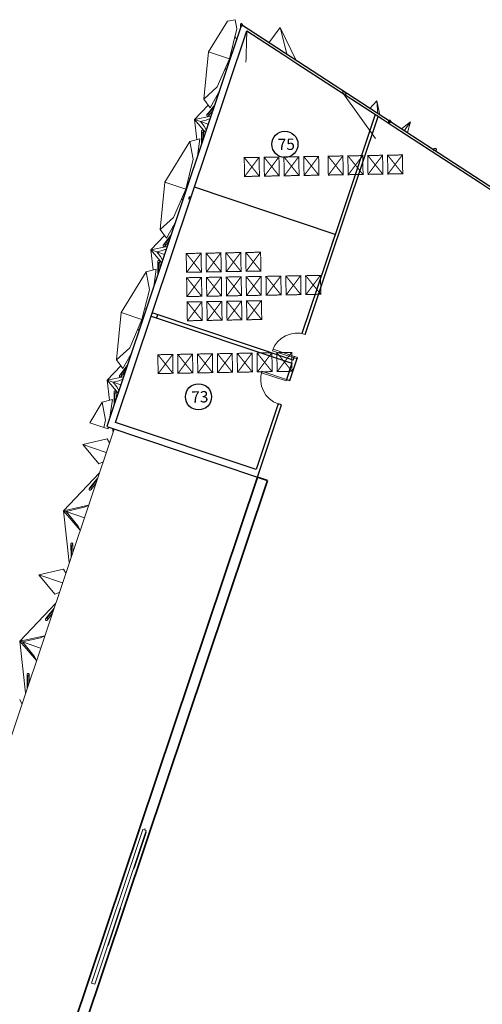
# Model space of a CAD drawing. Header units: millimetres. Extents: x 1512 to 2105, y 794 to 1149.
# Tile 107 of 256: x 1818 to 1832, y 890 to 919. Entities that reach past the tile are written whole.
import ezdxf

# ---------------------------------------------------------------- set-up
doc = ezdxf.new("R2010")
doc.units = ezdxf.units.MM
for name, color, linetype, lineweight in [('A-DOOR', 31, 'Continuous', 9), ('A-GLAZ', 151, 'Continuous', 9), ('A-GLAZ-CURT', 52, 'Continuous', 9), ('A-ROOF', 132, 'Continuous', 9), ('A-WALL', 113, 'Continuous', 9)]:
    doc.layers.add(name, color=color, linetype=linetype, lineweight=lineweight)
doc.styles.get("Standard").update_dxf_attribs({"font": 'arial.ttf'})

# ---------------------------------------------------------------- blocks, each defined once
blk = doc.blocks.new('Family2 - Family2-154966-دوم')
at = {"layer": 'A-GLAZ-CURT'}
for p, q in [((-136.865, 64.7), (-136.864, 64.34)), ((-136.846, 64.391), (-136.846, 64.667)), ((-136.804, 64.508), (-136.805, 64.701)), ((-137.214, 64.407), (-137.965, 63.223)), ((-137.214, 64.407), (-137.965, 63.223)), ((-137.214, 64.407), (-136.912, 64.483)), ((-137.214, 64.407), (-137.125, 63.88)), ((-136.996, 63.966), (-136.912, 64.483)), ((-137.356, 63.007), (-137.125, 63.88)), ((-138.126, 61.829), (-137.965, 63.223)), ((-138.126, 61.829), (-137.965, 63.223)), ((-137.965, 63.223), (-137.356, 63.007)), ((-137.965, 63.223), (-137.356, 63.007)), ((-137.223, 63.324), (-137.274, 63.317)), ((-137.274, 63.317), (-137.223, 63.324)), ((-137.356, 63.007), (-137.726, 62.182)), ((-137.356, 63.007), (-137.338, 63)), ((-137.356, 63.007), (-137.338, 63)), ((-137.449, 62.686), (-137.483, 62.722)), ((-137.483, 62.722), (-137.449, 62.686)), ((-138.126, 61.829), (-137.726, 62.182)), ((-138.126, 61.829), (-137.941, 61.574)), ((-137.684, 62.024), (-137.941, 61.574)), ((-137.812, 61.661), (-138.04, 61.381)), ((-138.005, 61.395), (-137.83, 61.61)), ((-137.993, 61.343), (-137.872, 61.492))]:
    blk.add_line(p, q, dxfattribs=at)
at = {"layer": 'A-GLAZ-CURT', "lineweight": 18, "flags": 128}
for points in [[(-136.823, 64.734), (-136.829, 64.736), (-136.836, 64.737), (-136.843, 64.735), (-136.849, 64.732), (-136.854, 64.728), (-136.859, 64.722), (-136.862, 64.715), (-136.864, 64.707), (-136.865, 64.699), (-136.864, 64.691), (-136.861, 64.683), (-136.857, 64.677), (-136.852, 64.671), (-136.846, 64.667)], [(-136.846, 64.667), (-136.84, 64.665), (-136.833, 64.664), (-136.827, 64.666), (-136.82, 64.669), (-136.815, 64.673), (-136.81, 64.679), (-136.807, 64.686), (-136.805, 64.694), (-136.805, 64.702), (-136.806, 64.71), (-136.808, 64.718), (-136.812, 64.724), (-136.817, 64.73), (-136.823, 64.734)], [(-138.005, 61.395), (-138.012, 61.396), (-138.019, 61.395), (-138.026, 61.392), (-138.033, 61.388), (-138.039, 61.382), (-138.044, 61.376), (-138.047, 61.368), (-138.049, 61.361), (-138.049, 61.353), (-138.048, 61.346), (-138.045, 61.34), (-138.04, 61.335), (-138.035, 61.331), (-138.028, 61.329)], [(-138.028, 61.329), (-138.021, 61.328), (-138.014, 61.329), (-138.007, 61.332), (-138, 61.336), (-137.994, 61.342), (-137.989, 61.348), (-137.986, 61.356), (-137.984, 61.363), (-137.984, 61.371), (-137.985, 61.378), (-137.988, 61.384), (-137.993, 61.389), (-137.998, 61.393), (-138.005, 61.395)]]:
    blk.add_lwpolyline(points, dxfattribs=at)
blk = doc.blocks.new('Family2 - Family2-154967-دوم')
at = {"layer": 'A-GLAZ-CURT'}
for p, q in [((-137.711, 61.947), (-137.751, 61.906)), ((-137.711, 61.947), (-137.751, 61.906)), ((-137.999, 61.654), (-138.412, 61.233)), ((-137.999, 61.654), (-138.412, 61.233)), ((-137.812, 61.661), (-138.04, 61.381)), ((-138.005, 61.395), (-137.83, 61.61)), ((-137.993, 61.343), (-137.872, 61.492)), ((-137.93, 61.328), (-138.412, 61.233)), ((-138.412, 61.233), (-137.93, 61.328)), ((-138.098, 60.853), (-138.412, 61.233)), ((-138.412, 61.233), (-138.239, 61.172)), ((-138.412, 61.233), (-138.239, 61.172)), ((-138.412, 61.233), (-138.098, 60.853)), ((-138.355, 60.644), (-138.412, 61.233)), ((-138.355, 60.644), (-138.412, 61.233)), ((-138.07, 61.211), (-138.239, 61.172)), ((-138.132, 61.035), (-138.239, 61.172)), ((-138.239, 61.172), (-138.013, 61.092)), ((-138.239, 61.172), (-138.013, 61.092)), ((-138.07, 61.211), (-137.954, 61.259)), ((-138.215, 60.885), (-138.214, 60.524)), ((-138.155, 60.693), (-138.155, 60.885)), ((-138.132, 61.035), (-138.073, 60.924)), ((-138.196, 60.575), (-138.197, 60.852)), ((-138.316, 60.237), (-138.322, 60.301)), ((-138.316, 60.237), (-138.322, 60.301))]:
    blk.add_line(p, q, dxfattribs=at)
at = {"layer": 'A-GLAZ-CURT', "lineweight": 18, "flags": 128}
for points in [[(-138.005, 61.395), (-138.012, 61.396), (-138.019, 61.395), (-138.026, 61.392), (-138.033, 61.388), (-138.039, 61.382), (-138.044, 61.376), (-138.047, 61.368), (-138.049, 61.361), (-138.049, 61.353), (-138.048, 61.346), (-138.045, 61.34), (-138.04, 61.335), (-138.035, 61.331), (-138.028, 61.329)], [(-138.028, 61.329), (-138.021, 61.328), (-138.014, 61.329), (-138.007, 61.332), (-138, 61.336), (-137.994, 61.342), (-137.989, 61.348), (-137.986, 61.356), (-137.984, 61.363), (-137.984, 61.371), (-137.985, 61.378), (-137.988, 61.384), (-137.993, 61.389), (-137.998, 61.393), (-138.005, 61.395)], [(-138.174, 60.918), (-138.18, 60.921), (-138.187, 60.921), (-138.193, 60.92), (-138.2, 60.917), (-138.205, 60.912), (-138.21, 60.906), (-138.213, 60.899), (-138.215, 60.892), (-138.215, 60.883), (-138.214, 60.875), (-138.212, 60.868), (-138.208, 60.861), (-138.203, 60.856), (-138.197, 60.852)], [(-138.197, 60.852), (-138.191, 60.85), (-138.184, 60.849), (-138.177, 60.85), (-138.171, 60.853), (-138.166, 60.858), (-138.161, 60.864), (-138.158, 60.871), (-138.156, 60.879), (-138.155, 60.887), (-138.156, 60.895), (-138.159, 60.902), (-138.163, 60.909), (-138.168, 60.914), (-138.174, 60.918)]]:
    blk.add_lwpolyline(points, dxfattribs=at)
blk = doc.blocks.new('Family2 - Family2-V13-دوم')
at = {"layer": 'A-GLAZ-CURT'}
for p, q in [((-139.061, 58.132), (-139.102, 58.091)), ((-139.061, 58.132), (-139.102, 58.091)), ((-139.35, 57.838), (-139.763, 57.418)), ((-139.35, 57.838), (-139.763, 57.418)), ((-139.163, 57.845), (-139.391, 57.566)), ((-139.355, 57.58), (-139.181, 57.794)), ((-139.28, 57.513), (-139.763, 57.418)), ((-139.763, 57.418), (-139.28, 57.513)), ((-139.449, 57.037), (-139.763, 57.418)), ((-139.763, 57.418), (-139.59, 57.357)), ((-139.763, 57.418), (-139.59, 57.357)), ((-139.763, 57.418), (-139.449, 57.037)), ((-139.706, 56.829), (-139.763, 57.418)), ((-139.706, 56.829), (-139.763, 57.418)), ((-139.421, 57.396), (-139.59, 57.357)), ((-139.421, 57.396), (-139.305, 57.444)), ((-139.344, 57.528), (-139.222, 57.677)), ((-139.483, 57.22), (-139.59, 57.357)), ((-139.59, 57.357), (-139.364, 57.277)), ((-139.59, 57.357), (-139.364, 57.277)), ((-139.483, 57.22), (-139.424, 57.109)), ((-139.566, 57.07), (-139.565, 56.709)), ((-139.547, 56.76), (-139.548, 57.036)), ((-139.506, 56.877), (-139.506, 57.07)), ((-139.667, 56.422), (-139.673, 56.486)), ((-139.667, 56.422), (-139.673, 56.486)), ((-139.615, 55.888), (-139.626, 55.994)), ((-139.615, 55.888), (-139.626, 55.994))]:
    blk.add_line(p, q, dxfattribs=at)
at = {"layer": 'A-GLAZ-CURT', "lineweight": 18, "flags": 128}
for points in [[(-139.355, 57.58), (-139.363, 57.58), (-139.37, 57.579), (-139.377, 57.577), (-139.384, 57.572), (-139.39, 57.567), (-139.394, 57.56), (-139.398, 57.553), (-139.399, 57.545), (-139.4, 57.538), (-139.398, 57.531), (-139.395, 57.525), (-139.391, 57.519), (-139.385, 57.516), (-139.379, 57.513)], [(-139.379, 57.513), (-139.372, 57.513), (-139.365, 57.514), (-139.357, 57.517), (-139.351, 57.521), (-139.345, 57.526), (-139.34, 57.533), (-139.337, 57.54), (-139.335, 57.548), (-139.335, 57.555), (-139.336, 57.562), (-139.339, 57.569), (-139.343, 57.574), (-139.349, 57.578), (-139.355, 57.58)], [(-139.524, 57.103), (-139.531, 57.105), (-139.537, 57.106), (-139.544, 57.104), (-139.55, 57.101), (-139.556, 57.097), (-139.56, 57.091), (-139.564, 57.084), (-139.566, 57.076), (-139.566, 57.068), (-139.565, 57.06), (-139.562, 57.053), (-139.559, 57.046), (-139.554, 57.04), (-139.548, 57.036)], [(-139.548, 57.036), (-139.541, 57.034), (-139.535, 57.034), (-139.528, 57.035), (-139.522, 57.038), (-139.516, 57.042), (-139.512, 57.048), (-139.508, 57.055), (-139.507, 57.063), (-139.506, 57.071), (-139.507, 57.079), (-139.51, 57.087), (-139.514, 57.093), (-139.518, 57.099), (-139.524, 57.103)]]:
    blk.add_lwpolyline(points, dxfattribs=at)
blk = doc.blocks.new('Family2 - Family2-157064-دوم')
at = {"layer": 'A-GLAZ-CURT'}
for p, q in [((-131.353, 64.901), (-131.356, 64.866)), ((-131.296, 64.861), (-131.293, 64.896)), ((-130.979, 64.675), (-130.983, 64.668)), ((-130.979, 64.675), (-130.713, 64.875)), ((-130.906, 64.616), (-130.713, 64.875)), ((-130.906, 64.616), (-130.713, 64.875)), ((-130.807, 64.564), (-130.713, 64.875)), ((-130.807, 64.564), (-130.816, 64.555)), ((-130.008, 64.075), (-130.096, 64.069)), ((-130.086, 64.062), (-130.037, 64.066)), ((-130.046, 64.012), (-130.003, 64.015))]:
    blk.add_line(p, q, dxfattribs=at)
at = {"layer": 'A-GLAZ-CURT', "lineweight": 18}
for p, q in [((-130.043, 64.061), (-130.048, 64.055)), ((-130.037, 64.066), (-130.043, 64.061)), ((-130.03, 64.07), (-130.037, 64.066)), ((-130.021, 64.073), (-130.029, 64.07)), ((-130.051, 64.049), (-130.052, 64.043)), ((-130.048, 64.055), (-130.051, 64.049)), ((-130.035, 64.021), (-130.028, 64.018))]:
    blk.add_line(p, q, dxfattribs=at)
at = {"layer": 'A-GLAZ-CURT', "lineweight": 18, "flags": 128}
for points in [[(-131.297, 64.881), (-131.294, 64.889), (-131.293, 64.898), (-131.293, 64.906), (-131.295, 64.915), (-131.299, 64.922), (-131.303, 64.928), (-131.309, 64.933), (-131.315, 64.936), (-131.322, 64.937), (-131.328, 64.936), (-131.335, 64.933), (-131.341, 64.929), (-131.346, 64.923), (-131.349, 64.916)], [(-131.349, 64.916), (-131.352, 64.907), (-131.353, 64.899), (-131.353, 64.89), (-131.351, 64.882), (-131.348, 64.875), (-131.343, 64.869), (-131.338, 64.864), (-131.331, 64.861), (-131.325, 64.86), (-131.318, 64.861), (-131.311, 64.864), (-131.306, 64.868), (-131.301, 64.874), (-131.297, 64.881)], [(-129.974, 64.025), (-129.968, 64.03), (-129.963, 64.035), (-129.96, 64.042), (-129.96, 64.048), (-129.961, 64.054), (-129.964, 64.06), (-129.969, 64.065), (-129.976, 64.069), (-129.984, 64.072), (-129.993, 64.075), (-130.002, 64.075), (-130.012, 64.075), (-130.02, 64.073)], [(-130.052, 64.042), (-130.05, 64.036), (-130.047, 64.031), (-130.042, 64.025), (-130.036, 64.021)], [(-130.028, 64.018), (-130.019, 64.016), (-130.009, 64.015), (-130, 64.016), (-129.99, 64.017), (-129.982, 64.021), (-129.974, 64.025)]]:
    blk.add_lwpolyline(points, dxfattribs=at)
blk = doc.blocks.new('Family2 - Family2-157067-دوم')
at = {"layer": 'A-GLAZ-CURT'}
for p, q in [((-135.664, 67.815), (-135.668, 67.717)), ((-135.605, 67.778), (-135.604, 67.813)), ((-134.497, 67.719), (-134.838, 67.266)), ((-134.497, 67.719), (-134.3, 66.895)), ((-134.497, 67.719), (-134.047, 66.741)), ((-134.497, 67.719), (-134.047, 66.741)), ((-132.665, 65.735), (-131.751, 64.405)), ((-132.583, 65.721), (-132.616, 65.769))]:
    blk.add_line(p, q, dxfattribs=at)
at = {"layer": 'A-GLAZ-CURT', "lineweight": 18, "flags": 128}
for points in [[(-135.66, 67.832), (-135.663, 67.824), (-135.664, 67.816), (-135.663, 67.807), (-135.662, 67.799), (-135.658, 67.792), (-135.654, 67.785), (-135.649, 67.781), (-135.642, 67.777), (-135.636, 67.776), (-135.629, 67.777), (-135.623, 67.779), (-135.617, 67.783), (-135.612, 67.789), (-135.608, 67.796)], [(-135.608, 67.796), (-135.605, 67.804), (-135.604, 67.812), (-135.604, 67.821), (-135.606, 67.829), (-135.609, 67.836), (-135.614, 67.842), (-135.619, 67.847), (-135.625, 67.85), (-135.632, 67.852), (-135.639, 67.851), (-135.645, 67.849), (-135.651, 67.845), (-135.656, 67.839), (-135.66, 67.832)], [(-132.598, 65.722), (-132.599, 65.731), (-132.602, 65.742), (-132.606, 65.752), (-132.612, 65.763), (-132.619, 65.773), (-132.627, 65.782), (-132.635, 65.79), (-132.643, 65.797), (-132.652, 65.802), (-132.66, 65.805), (-132.667, 65.806), (-132.673, 65.805), (-132.678, 65.802), (-132.682, 65.797), (-132.683, 65.79), (-132.684, 65.781)], [(-132.684, 65.781), (-132.682, 65.772), (-132.679, 65.762), (-132.675, 65.751), (-132.669, 65.741), (-132.662, 65.73), (-132.655, 65.721), (-132.646, 65.713), (-132.638, 65.706), (-132.63, 65.701), (-132.622, 65.698), (-132.614, 65.697), (-132.608, 65.699), (-132.603, 65.702), (-132.6, 65.707), (-132.598, 65.714), (-132.598, 65.722)]]:
    blk.add_lwpolyline(points, dxfattribs=at)
blk = doc.blocks.new('Family2 - Family2-157069-دوم')
at = {"layer": 'A-GLAZ-CURT'}
for p, q in [((-130.008, 64.075), (-130.096, 64.069)), ((-130.087, 64.063), (-130.036, 64.066)), ((-130.046, 64.012), (-130.003, 64.015)), ((-127.666, 63.14), (-128.188, 62.793)), ((-127.666, 63.14), (-128.039, 62.677)), ((-127.666, 63.14), (-128.039, 62.677)), ((-127.666, 63.14), (-127.807, 62.53)), ((-128.197, 62.784), (-128.188, 62.793)), ((-127.811, 62.523), (-127.807, 62.53)), ((-127.042, 61.986), (-127.046, 61.951)), ((-126.987, 61.944), (-126.983, 61.98))]:
    blk.add_line(p, q, dxfattribs=at)
at = {"layer": 'A-GLAZ-CURT', "lineweight": 18}
for p, q in [((-130.043, 64.061), (-130.047, 64.056)), ((-130.037, 64.066), (-130.043, 64.061)), ((-130.029, 64.07), (-130.036, 64.066)), ((-130.02, 64.073), (-130.028, 64.07)), ((-130.048, 64.055), (-130.05, 64.05)), ((-130.042, 64.026), (-130.036, 64.022)), ((-130.019, 64.016), (-130.011, 64.015))]:
    blk.add_line(p, q, dxfattribs=at)
at = {"layer": 'A-GLAZ-CURT', "lineweight": 18, "flags": 128}
for points in [[(-129.975, 64.024), (-129.968, 64.029), (-129.964, 64.035), (-129.961, 64.041), (-129.96, 64.047), (-129.961, 64.053), (-129.964, 64.059), (-129.968, 64.064), (-129.975, 64.069), (-129.982, 64.072), (-129.991, 64.074), (-130.001, 64.075), (-130.01, 64.075), (-130.02, 64.073)], [(-130.051, 64.049), (-130.052, 64.043), (-130.051, 64.037), (-130.048, 64.031), (-130.043, 64.026)], [(-130.036, 64.021), (-130.029, 64.018), (-130.02, 64.016)], [(-130.01, 64.015), (-130.001, 64.015), (-129.992, 64.017), (-129.983, 64.02), (-129.975, 64.024)], [(-127.038, 62.001), (-127.041, 61.993), (-127.042, 61.984), (-127.042, 61.975), (-127.041, 61.967), (-127.038, 61.96), (-127.033, 61.953), (-127.028, 61.949), (-127.022, 61.945), (-127.015, 61.944), (-127.008, 61.945), (-127.002, 61.948), (-126.996, 61.952), (-126.991, 61.958), (-126.987, 61.965)], [(-126.987, 61.965), (-126.984, 61.973), (-126.982, 61.982), (-126.983, 61.991), (-126.984, 61.999), (-126.987, 62.006), (-126.992, 62.013), (-126.997, 62.017), (-127.003, 62.021), (-127.01, 62.022), (-127.017, 62.021), (-127.023, 62.018), (-127.029, 62.014), (-127.034, 62.008), (-127.038, 62.001)]]:
    blk.add_lwpolyline(points, dxfattribs=at)
blk = doc.blocks.new('Family2 - Family2-157070-دوم')
at = {"layer": 'A-GLAZ-CURT'}
for p, q in [((-132.665, 65.735), (-131.751, 64.405)), ((-132.583, 65.721), (-132.616, 65.769)), ((-131.907, 65.276), (-131.69, 65.51)), ((-131.609, 65.092), (-131.69, 65.51)), ((-131.609, 65.092), (-131.69, 65.51)), ((-131.67, 65.123), (-131.69, 65.51)), ((-131.353, 64.901), (-131.356, 64.866)), ((-131.296, 64.861), (-131.293, 64.896))]:
    blk.add_line(p, q, dxfattribs=at)
at = {"layer": 'A-GLAZ-CURT', "lineweight": 18}
for p, q in [((-132.653, 65.719), (-132.645, 65.712)), ((-132.645, 65.711), (-132.637, 65.706)), ((-132.636, 65.705), (-132.629, 65.701)), ((-132.628, 65.701), (-132.621, 65.698)), ((-132.62, 65.698), (-132.614, 65.698)), ((-132.607, 65.754), (-132.613, 65.764)), ((-132.613, 65.698), (-132.608, 65.699)), ((-132.603, 65.744), (-132.607, 65.753)), ((-132.607, 65.699), (-132.603, 65.702)), ((-132.599, 65.734), (-132.602, 65.743)), ((-132.602, 65.703), (-132.599, 65.708)), ((-132.598, 65.724), (-132.599, 65.732)), ((-132.599, 65.708), (-132.598, 65.715)), ((-132.598, 65.715), (-132.598, 65.723))]:
    blk.add_line(p, q, dxfattribs=at)
at = {"layer": 'A-GLAZ-CURT', "lineweight": 18, "flags": 128}
for points in [[(-132.613, 65.765), (-132.621, 65.775), (-132.628, 65.784), (-132.637, 65.792), (-132.645, 65.798), (-132.653, 65.803), (-132.661, 65.805), (-132.668, 65.806), (-132.674, 65.804), (-132.679, 65.801), (-132.682, 65.795), (-132.684, 65.788), (-132.684, 65.78)], [(-132.684, 65.78), (-132.682, 65.77), (-132.679, 65.76), (-132.674, 65.749), (-132.668, 65.738), (-132.661, 65.728), (-132.654, 65.72)], [(-131.297, 64.881), (-131.294, 64.889), (-131.293, 64.898), (-131.293, 64.906), (-131.295, 64.915), (-131.299, 64.922), (-131.303, 64.928), (-131.309, 64.933), (-131.315, 64.936), (-131.322, 64.937), (-131.328, 64.936), (-131.335, 64.933), (-131.341, 64.929), (-131.346, 64.923), (-131.349, 64.916)], [(-131.349, 64.916), (-131.352, 64.907), (-131.353, 64.899), (-131.353, 64.89), (-131.351, 64.882), (-131.348, 64.875), (-131.343, 64.869), (-131.338, 64.864), (-131.331, 64.861), (-131.325, 64.86), (-131.318, 64.861), (-131.311, 64.864), (-131.306, 64.868), (-131.301, 64.874), (-131.297, 64.881)]]:
    blk.add_lwpolyline(points, dxfattribs=at)
blk = doc.blocks.new('Awning_and_fixed_glass_panels_multi_window_10652 - 4 panels-2 awning 4770x980h-162167-دوم')
at = {"layer": 'A-GLAZ'}
for p, q in [((-2.385, 0.065), (2.385, 0.065)), ((-2.385, -0.035), (-2.385, 0.065)), ((2.385, 0.065), (2.385, -0.035)), ((2.425, 0.02), (2.385, 0.02)), ((2.385, 0.01), (2.425, 0.01)), ((2.425, 0.01), (2.425, 0.02)), ((2.385, -0.035), (-2.385, -0.035)), ((-1.1225, -0.05), (-0.06, -0.05)), ((1.2425, -0.05), (2.305, -0.05))]:
    blk.add_line(p, q, dxfattribs=at)
at = {"layer": 'A-GLAZ', "lineweight": 18}
for p, q in [((-1.1625, -0.05), (-1.1625, -0.035)), ((-1.1225, -0.05), (-1.1625, -0.05)), ((-1.1225, -0.035), (-1.1225, -0.05)), ((-0.06, -0.05), (-0.06, -0.035)), ((-0.02, -0.05), (-0.06, -0.05)), ((-0.02, -0.035), (-0.02, -0.05)), ((1.2025, -0.05), (1.2025, -0.035)), ((1.2425, -0.05), (1.2025, -0.05)), ((1.2425, -0.035), (1.2425, -0.05)), ((2.305, -0.05), (2.305, -0.035)), ((2.345, -0.05), (2.305, -0.05)), ((2.345, -0.035), (2.345, -0.05))]:
    blk.add_line(p, q, dxfattribs=at)
blk = doc.blocks.new('M_Single-Louvered - 0762 x 2032mm-226899-دوم')
at = {"layer": 'A-DOOR', "lineweight": 18}
for p, q in [((0.33, 0.05), (0.33, 0.812)), ((0.381, 0.812), (0.33, 0.812)), ((0.381, 0.05), (0.381, 0.812)), ((0.381, 0.05), (0.33, 0.05))]:
    blk.add_line(p, q, dxfattribs=at)
at = {"layer": 'A-DOOR'}
blk.add_arc((0.381, 0.05), 0.762, 90, 180, dxfattribs=at)
blk = doc.blocks.new('M_Single-Louvered - 0762 x 2032mm-227597-دوم')
at = {"layer": 'A-DOOR', "lineweight": 18}
for p, q in [((0.33, -0.05), (0.33, -0.812)), ((0.381, -0.05), (0.33, -0.05)), ((0.381, -0.05), (0.381, -0.812)), ((0.381, -0.812), (0.33, -0.812))]:
    blk.add_line(p, q, dxfattribs=at)
at = {"layer": 'A-DOOR'}
blk.add_arc((0.381, -0.05), 0.762, 180, 270, dxfattribs=at)

msp = doc.modelspace()

# ---------------------------------------------------------------- linework, layer by layer
msp.add_line((1827.478, 912.489), (1823.336, 913.876))
for centre in [(1826, 915.142), (1823.458, 907.708)]:
    msp.add_circle(centre, 0.385)
at = {"layer": 'A-GLAZ-CURT'}
for p, q in [((1824.307, 918.769), (1823.755, 917.866)), ((1824.307, 918.769), (1823.755, 917.866)), ((1824.533, 918.81), (1824.307, 918.769)), ((1824.368, 917.66), (1824.583, 918.537)), ((1824.533, 918.81), (1824.583, 918.537)), ((1824.58, 918.234), (1824.532, 918.328)), ((1824.444, 917.972), (1824.494, 917.979)), ((1824.494, 917.979), (1824.444, 917.972)), ((1823.617, 916.47), (1823.755, 917.866)), ((1823.617, 916.47), (1823.755, 917.866)), ((1823.755, 917.866), (1824.368, 917.66)), ((1823.755, 917.866), (1824.368, 917.66)), ((1824.412, 917.839), (1824.456, 917.866)), ((1824.368, 917.66), (1824.011, 916.83)), ((1824.34, 917.596), (1824.36, 917.579)), ((1824.245, 917.374), (1824.28, 917.338)), ((1824.28, 917.338), (1824.245, 917.374)), ((1823.617, 916.47), (1824.011, 916.83)), ((1824.056, 916.672), (1823.806, 916.218)), ((1824.031, 916.595), (1823.991, 916.553)), ((1824.031, 916.595), (1823.991, 916.553)), ((1823.747, 916.296), (1823.342, 915.869)), ((1823.747, 916.296), (1823.342, 915.869)), ((1823.617, 916.47), (1823.806, 916.218)), ((1823.934, 916.307), (1823.711, 916.023)), ((1823.934, 916.307), (1823.711, 916.023)), ((1823.746, 916.038), (1823.917, 916.255)), ((1823.746, 916.038), (1823.917, 916.255)), ((1823.342, 915.869), (1823.822, 915.972)), ((1823.822, 915.972), (1823.342, 915.869)), ((1823.758, 915.986), (1823.877, 916.137)), ((1823.758, 915.986), (1823.877, 916.137)), ((1823.408, 915.281), (1823.342, 915.869)), ((1823.342, 915.869), (1823.662, 915.494)), ((1823.408, 915.281), (1823.342, 915.869)), ((1823.342, 915.869), (1823.515, 915.811)), ((1823.662, 915.494), (1823.342, 915.869)), ((1823.342, 915.869), (1823.515, 915.811)), ((1823.684, 915.853), (1823.515, 915.811)), ((1823.625, 915.676), (1823.515, 915.811)), ((1823.516, 915.811), (1823.743, 915.735)), ((1823.516, 915.811), (1823.743, 915.735)), ((1823.625, 915.676), (1823.686, 915.566)), ((1823.684, 915.853), (1823.799, 915.903)), ((1823.544, 915.524), (1823.551, 915.164)), ((1823.568, 915.215), (1823.563, 915.491)), ((1823.608, 915.333), (1823.604, 915.525)), ((1823.454, 914.875), (1823.447, 914.939)), ((1823.454, 914.875), (1823.447, 914.939)), ((1820.973, 907.848), (1820.98, 907.488)), ((1820.997, 907.539), (1820.992, 907.816)), ((1821.037, 907.657), (1821.033, 907.85)), ((1820.629, 907.549), (1820.26, 906.944)), ((1820.629, 907.549), (1820.26, 906.944)), ((1820.629, 907.549), (1820.93, 907.63)), ((1820.629, 907.549), (1820.727, 907.024)), ((1820.854, 907.111), (1820.93, 907.63)), ((1820.26, 906.944), (1820.673, 906.805)), ((1820.673, 906.805), (1820.727, 907.024)), ((1820.673, 906.805), (1820.803, 906.762)), ((1820.803, 906.762), (1820.81, 906.813)), ((1820.769, 906.473), (1820.051, 906.301)), ((1820.838, 906.35), (1820.769, 906.473)), ((1820.051, 906.301), (1820.744, 906.069)), ((1820.522, 905.734), (1820.051, 906.301)), ((1820.051, 906.301), (1820.744, 906.069)), ((1820.65, 905.79), (1820.522, 905.734)), ((1820.543, 905.47), (1819.485, 904.355)), ((1820.543, 905.47), (1819.485, 904.355)), ((1820.494, 905.323), (1820.253, 905.016)), ((1820.494, 905.323), (1820.253, 905.016)), ((1820.285, 905.028), (1820.476, 905.271)), ((1820.285, 905.028), (1820.476, 905.271)), ((1820.295, 904.973), (1820.437, 905.154)), ((1820.295, 904.973), (1820.437, 905.154)), ((1819.485, 904.355), (1820.223, 904.514)), ((1820.223, 904.514), (1819.485, 904.355)), ((1819.658, 902.829), (1819.485, 904.355)), ((1819.485, 904.355), (1819.977, 903.779)), ((1819.658, 902.829), (1819.485, 904.355)), ((1819.485, 904.355), (1819.562, 904.33)), ((1819.977, 903.779), (1819.485, 904.355)), ((1819.485, 904.355), (1819.562, 904.33)), ((1819.562, 904.33), (1820.093, 904.455)), ((1820.093, 904.455), (1820.221, 904.511)), ((1819.562, 904.33), (1820.101, 904.149)), ((1819.562, 904.33), (1820.101, 904.149)), ((1819.562, 904.33), (1819.91, 903.907)), ((1819.91, 903.907), (1819.978, 903.785)), ((1819.7, 903.366), (1819.708, 902.976)), ((1819.7, 903.366), (1819.708, 902.976)), ((1819.725, 903.027), (1819.719, 903.337)), ((1819.725, 903.027), (1819.719, 903.337)), ((1819.764, 903.145), (1819.76, 903.375)), ((1819.764, 903.145), (1819.76, 903.375)), ((1819.484, 902.635), (1818.766, 902.463)), ((1819.552, 902.512), (1819.484, 902.635)), ((1818.766, 902.463), (1819.458, 902.231)), ((1819.236, 901.897), (1818.766, 902.463)), ((1818.766, 902.463), (1819.458, 902.231)), ((1819.364, 901.952), (1819.236, 901.897)), ((1819.258, 901.632), (1818.199, 900.517)), ((1819.258, 901.632), (1818.199, 900.517)), ((1819.208, 901.485), (1818.967, 901.179)), ((1819.208, 901.485), (1818.967, 901.179)), ((1819, 901.19), (1819.19, 901.433)), ((1819, 901.19), (1819.19, 901.433)), ((1819.01, 901.135), (1819.152, 901.316)), ((1819.01, 901.135), (1819.152, 901.316)), ((1818.199, 900.517), (1818.937, 900.676)), ((1818.937, 900.676), (1818.199, 900.517)), ((1818.276, 900.492), (1818.808, 900.617)), ((1818.808, 900.617), (1818.936, 900.673)), ((1818.373, 898.991), (1818.199, 900.517)), ((1818.199, 900.517), (1818.691, 899.941)), ((1818.373, 898.991), (1818.199, 900.517)), ((1818.199, 900.517), (1818.276, 900.492)), ((1818.691, 899.941), (1818.199, 900.517)), ((1818.199, 900.517), (1818.276, 900.492)), ((1818.276, 900.492), (1818.815, 900.312)), ((1818.276, 900.492), (1818.815, 900.312)), ((1818.276, 900.492), (1818.624, 900.069)), ((1818.624, 900.069), (1818.693, 899.947)), ((1818.415, 899.528), (1818.422, 899.138)), ((1818.415, 899.528), (1818.422, 899.138)), ((1818.439, 899.19), (1818.433, 899.499)), ((1818.439, 899.19), (1818.433, 899.499)), ((1818.479, 899.308), (1818.474, 899.537)), ((1818.479, 899.308), (1818.474, 899.537)), ((1818.266, 898.674), (1818.198, 898.797))]:
    msp.add_line(p, q, dxfattribs=at)
at = {"layer": 'A-GLAZ-CURT', "lineweight": 18, "flags": 128}
for points in [[(1823.746, 916.038), (1823.739, 916.038), (1823.732, 916.037), (1823.725, 916.034), (1823.718, 916.03), (1823.712, 916.024), (1823.708, 916.018), (1823.704, 916.01), (1823.703, 916.003), (1823.703, 915.995), (1823.704, 915.988), (1823.707, 915.982), (1823.712, 915.977), (1823.717, 915.973), (1823.724, 915.971)], [(1823.746, 916.038), (1823.739, 916.038), (1823.732, 916.037), (1823.725, 916.034), (1823.718, 916.03), (1823.712, 916.024), (1823.708, 916.018), (1823.704, 916.01), (1823.703, 916.003), (1823.703, 915.995), (1823.704, 915.988), (1823.707, 915.982), (1823.712, 915.977), (1823.717, 915.973), (1823.724, 915.971)], [(1823.724, 915.971), (1823.731, 915.971), (1823.738, 915.972), (1823.745, 915.975), (1823.752, 915.979), (1823.757, 915.985), (1823.762, 915.991), (1823.765, 915.999), (1823.767, 916.006), (1823.767, 916.014), (1823.766, 916.021), (1823.763, 916.027), (1823.758, 916.032), (1823.753, 916.036), (1823.746, 916.038)], [(1823.724, 915.971), (1823.731, 915.971), (1823.738, 915.972), (1823.745, 915.975), (1823.752, 915.979), (1823.757, 915.985), (1823.762, 915.991), (1823.765, 915.999), (1823.767, 916.006), (1823.767, 916.014), (1823.766, 916.021), (1823.763, 916.027), (1823.758, 916.032), (1823.753, 916.036), (1823.746, 916.038)], [(1823.585, 915.558), (1823.579, 915.56), (1823.572, 915.561), (1823.566, 915.559), (1823.559, 915.556), (1823.554, 915.552), (1823.55, 915.546), (1823.546, 915.539), (1823.545, 915.531), (1823.544, 915.523), (1823.545, 915.515), (1823.548, 915.507), (1823.552, 915.501), (1823.557, 915.495), (1823.563, 915.491)], [(1823.563, 915.491), (1823.569, 915.489), (1823.576, 915.489), (1823.583, 915.49), (1823.589, 915.493), (1823.594, 915.498), (1823.599, 915.504), (1823.602, 915.511), (1823.604, 915.519), (1823.604, 915.527), (1823.603, 915.535), (1823.6, 915.542), (1823.596, 915.549), (1823.591, 915.554), (1823.585, 915.558)], [(1821.014, 907.882), (1821.008, 907.885), (1821.001, 907.885), (1820.994, 907.884), (1820.988, 907.881), (1820.983, 907.876), (1820.978, 907.87), (1820.975, 907.863), (1820.973, 907.855), (1820.973, 907.847), (1820.974, 907.839), (1820.977, 907.831), (1820.981, 907.825), (1820.986, 907.82), (1820.992, 907.816)], [(1820.992, 907.816), (1820.998, 907.813), (1821.005, 907.813), (1821.012, 907.814), (1821.018, 907.817), (1821.023, 907.822), (1821.028, 907.828), (1821.031, 907.835), (1821.033, 907.843), (1821.033, 907.851), (1821.032, 907.859), (1821.029, 907.867), (1821.025, 907.873), (1821.02, 907.879), (1821.014, 907.882)]]:
    msp.add_lwpolyline(points, dxfattribs=at)
at = {"layer": 'A-GLAZ-CURT', "flags": 128}
for points in [[(1820.263, 904.961), (1820.257, 904.964), (1820.252, 904.969), (1820.248, 904.974), (1820.245, 904.981), (1820.244, 904.989), (1820.245, 904.996), (1820.246, 905.004), (1820.249, 905.011), (1820.254, 905.018), (1820.259, 905.023), (1820.265, 905.027), (1820.272, 905.029), (1820.279, 905.029), (1820.285, 905.028)], [(1820.263, 904.961), (1820.257, 904.964), (1820.252, 904.969), (1820.248, 904.974), (1820.245, 904.981), (1820.244, 904.989), (1820.245, 904.996), (1820.246, 905.004), (1820.249, 905.011), (1820.254, 905.018), (1820.259, 905.023), (1820.265, 905.027), (1820.272, 905.029), (1820.279, 905.029), (1820.285, 905.028)], [(1820.285, 905.028), (1820.291, 905.025), (1820.296, 905.021), (1820.3, 905.015), (1820.303, 905.008), (1820.304, 905.001), (1820.304, 904.993), (1820.302, 904.985), (1820.299, 904.978), (1820.294, 904.972), (1820.289, 904.967), (1820.283, 904.963), (1820.276, 904.96), (1820.269, 904.96), (1820.263, 904.961)], [(1820.285, 905.028), (1820.291, 905.025), (1820.296, 905.021), (1820.3, 905.015), (1820.303, 905.008), (1820.304, 905.001), (1820.304, 904.993), (1820.302, 904.985), (1820.299, 904.978), (1820.294, 904.972), (1820.289, 904.967), (1820.283, 904.963), (1820.276, 904.96), (1820.269, 904.96), (1820.263, 904.961)], [(1819.719, 903.337), (1819.713, 903.34), (1819.708, 903.345), (1819.704, 903.35), (1819.701, 903.357), (1819.7, 903.365), (1819.701, 903.372), (1819.702, 903.38), (1819.705, 903.387), (1819.71, 903.394), (1819.715, 903.399), (1819.722, 903.403), (1819.728, 903.405), (1819.735, 903.405), (1819.741, 903.404)], [(1819.719, 903.337), (1819.713, 903.34), (1819.708, 903.345), (1819.704, 903.35), (1819.701, 903.357), (1819.7, 903.365), (1819.701, 903.372), (1819.702, 903.38), (1819.705, 903.387), (1819.71, 903.394), (1819.715, 903.399), (1819.722, 903.403), (1819.728, 903.405), (1819.735, 903.405), (1819.741, 903.404)], [(1819.741, 903.404), (1819.747, 903.401), (1819.752, 903.397), (1819.756, 903.391), (1819.759, 903.384), (1819.76, 903.377), (1819.76, 903.369), (1819.758, 903.361), (1819.755, 903.354), (1819.75, 903.348), (1819.745, 903.343), (1819.739, 903.339), (1819.732, 903.336), (1819.725, 903.336), (1819.719, 903.337)], [(1819.741, 903.404), (1819.747, 903.401), (1819.752, 903.397), (1819.756, 903.391), (1819.759, 903.384), (1819.76, 903.377), (1819.76, 903.369), (1819.758, 903.361), (1819.755, 903.354), (1819.75, 903.348), (1819.745, 903.343), (1819.739, 903.339), (1819.732, 903.336), (1819.725, 903.336), (1819.719, 903.337)], [(1818.977, 901.123), (1818.971, 901.126), (1818.966, 901.131), (1818.962, 901.136), (1818.96, 901.143), (1818.959, 901.151), (1818.959, 901.158), (1818.961, 901.166), (1818.964, 901.173), (1818.968, 901.18), (1818.974, 901.185), (1818.98, 901.189), (1818.987, 901.191), (1818.993, 901.191), (1819, 901.19)], [(1818.977, 901.123), (1818.971, 901.126), (1818.966, 901.131), (1818.962, 901.136), (1818.96, 901.143), (1818.959, 901.151), (1818.959, 901.158), (1818.961, 901.166), (1818.964, 901.173), (1818.968, 901.18), (1818.974, 901.185), (1818.98, 901.189), (1818.987, 901.191), (1818.993, 901.191), (1819, 901.19)], [(1819, 901.19), (1819.006, 901.187), (1819.011, 901.183), (1819.015, 901.177), (1819.017, 901.17), (1819.018, 901.163), (1819.018, 901.155), (1819.016, 901.147), (1819.013, 901.14), (1819.009, 901.134), (1819.003, 901.129), (1818.997, 901.125), (1818.99, 901.123), (1818.984, 901.122), (1818.977, 901.123)], [(1819, 901.19), (1819.006, 901.187), (1819.011, 901.183), (1819.015, 901.177), (1819.017, 901.17), (1819.018, 901.163), (1819.018, 901.155), (1819.016, 901.147), (1819.013, 901.14), (1819.009, 901.134), (1819.003, 901.129), (1818.997, 901.125), (1818.99, 901.123), (1818.984, 901.122), (1818.977, 901.123)], [(1818.433, 899.499), (1818.427, 899.502), (1818.422, 899.507), (1818.418, 899.512), (1818.416, 899.519), (1818.415, 899.527), (1818.415, 899.534), (1818.417, 899.542), (1818.42, 899.549), (1818.424, 899.556), (1818.43, 899.561), (1818.436, 899.565), (1818.443, 899.567), (1818.449, 899.567), (1818.456, 899.566)], [(1818.433, 899.499), (1818.427, 899.502), (1818.422, 899.507), (1818.418, 899.512), (1818.416, 899.519), (1818.415, 899.527), (1818.415, 899.534), (1818.417, 899.542), (1818.42, 899.549), (1818.424, 899.556), (1818.43, 899.561), (1818.436, 899.565), (1818.443, 899.567), (1818.449, 899.567), (1818.456, 899.566)], [(1818.456, 899.566), (1818.462, 899.563), (1818.467, 899.559), (1818.471, 899.553), (1818.473, 899.546), (1818.474, 899.539), (1818.474, 899.531), (1818.472, 899.523), (1818.469, 899.516), (1818.465, 899.51), (1818.459, 899.505), (1818.453, 899.501), (1818.446, 899.499), (1818.44, 899.498), (1818.433, 899.499)], [(1818.456, 899.566), (1818.462, 899.563), (1818.467, 899.559), (1818.471, 899.553), (1818.473, 899.546), (1818.474, 899.539), (1818.474, 899.531), (1818.472, 899.523), (1818.469, 899.516), (1818.465, 899.51), (1818.459, 899.505), (1818.453, 899.501), (1818.446, 899.499), (1818.44, 899.498), (1818.433, 899.499)]]:
    msp.add_lwpolyline(points, dxfattribs=at)
at = {"layer": 'A-ROOF', "lineweight": 35}
for p, q in [((1825.19, 905.346), (1817.567, 882.589)), ((1817.866, 882.488), (1825.489, 905.246)), ((1825.489, 905.246), (1825.19, 905.346))]:
    msp.add_line(p, q, dxfattribs=at)
at = {"layer": 'A-WALL', "lineweight": 25}
for p, q in [((1824.722, 918.658), (1820.76, 906.83)), ((1829.108, 915.799), (1824.722, 918.658)), ((1821.018, 906.954), (1824.88, 918.484)), ((1828.66, 916.019), (1827.72, 913.212)), ((1827.815, 913.18), (1828.747, 915.962)), ((1830.368, 914.978), (1829.108, 915.799)), ((1830.401, 914.956), (1830.369, 914.978)), ((1823.197, 913.607), (1823.165, 913.512)), ((1827.72, 913.212), (1827.192, 911.636)), ((1827.287, 911.604), (1827.815, 913.18)), ((1827.478, 912.489), (1827.382, 912.205)), ((1827.192, 911.636), (1826.5, 909.57)), ((1826.597, 909.544), (1827.287, 911.604)), ((1826.239, 908.791), (1822.098, 910.178)), ((1822.066, 910.084), (1826.207, 908.696)), ((1822.256, 910.125), (1822.225, 910.03)), ((1826.207, 908.696), (1826.048, 908.222)), ((1826.143, 908.19), (1826.371, 908.87)), ((1826.276, 908.902), (1826.239, 908.791)), ((1826.048, 908.222), (1826.143, 908.19)), ((1825.806, 907.5), (1825.159, 905.567)), ((1825.19, 905.346), (1825.901, 907.468)), ((1825.901, 907.468), (1825.806, 907.5)), ((1825.159, 905.567), (1821.018, 906.954)), ((1820.76, 906.83), (1825.19, 905.346))]:
    msp.add_line(p, q, dxfattribs=at)
at = {"layer": 'A-WALL'}
msp.add_line((1813.352, 884.001), (1820.975, 906.758), dxfattribs=at)
at = {"layer": 'A-WALL', "lineweight": 25, "flags": 128}
msp.add_lwpolyline([(1837.827, 910.116), (1836.348, 911.081), (1830.535, 914.869), (1830.402, 914.956)], dxfattribs=at)
at = {"layer": 'A-WALL'}
for points in [[(1824.88, 918.484), (1824.871, 918.175), (1824.863, 917.866), (1824.855, 917.557)], [(1824.855, 917.557), (1824.863, 917.866), (1824.871, 918.175), (1824.88, 918.484)]]:
    msp.add_open_spline(points, degree=3, dxfattribs=at)
at = {"layer": 'A-WALL', "lineweight": 25}
msp.add_open_spline([(1824.88, 918.484), (1828.737, 915.969), (1832.593, 913.454), (1836.45, 910.939)], degree=3, dxfattribs=at)

# ---------------------------------------------------------------- block references
at = {"layer": 'A-DOOR'}
for name, p, rotation in [('M_Single-Louvered - 0762 x 2032mm-227597-دوم', (1826.525, 909.167), 251.4808449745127), ('M_Single-Louvered - 0762 x 2032mm-226899-دوم', (1825.975, 907.845), 71.48084497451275)]:
    msp.add_blockref(name, p, dxfattribs=dict(at, rotation=rotation))
at = {"layer": 'A-GLAZ', "rotation": 71.48084497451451}
msp.add_blockref('Awning_and_fixed_glass_panels_multi_window_10652 - 4 panels-2 awning 4770x980h-162167-دوم', (1821.129, 892.688), dxfattribs=at)
at = {"layer": 'A-GLAZ-CURT', "rotation": 0.975769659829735}
for name, p in [('Family2 - Family2-157067-دوم', (1961.491, 853.164)), ('Family2 - Family2-157070-دوم', (1961.491, 853.164)), ('Family2 - Family2-157064-دوم', (1961.491, 853.164)), ('Family2 - Family2-154966-دوم', (1961.491, 853.164)), ('Family2 - Family2-157069-دوم', (1961.491, 853.164)), ('Family2 - Family2-154967-دوم', (1961.491, 853.164)), ('Family2 - Family2-154966-دوم', (1960.205, 849.326)), ('Family2 - Family2-V13-دوم', (1961.491, 853.164))]:
    msp.add_blockref(name, p, dxfattribs=at)

# ---------------------------------------------------------------- texts
at = {"attachment_point": 1, "rotation": 0.9758}
for s, width, gutter_width, insert, char_height in [('{\\fArial|b0|i0|c178|p34;75}', 12.83273, 1.669, (1825.785, 915.303), 0.33379), ('{\\fArial|b0|i0|c178|p34;اتاق سرور}', 6.57568, 12.5, (1824.732, 914.677), 0.4278), ('{\\fArial|b0|i0|c178|p34;اتاق مسءولین سالن}', 6.40455, 12.5, (1823.025, 911.855), 0.4278), ('{\\fArial|b0|i0|c178|p34;بایگانی}', 1.49894, 12.5, (1822.19, 908.875), 0.4278), ('{\\fArial|b0|i0|c178|p34;7}3', 12.83273, 1.669, (1823.242, 907.869), 0.33379)]:
    msp.add_mtext_dynamic_manual_height_columns(s, width=width, gutter_width=gutter_width, heights=[0], dxfattribs=dict(at, insert=insert, char_height=char_height))

doc.saveas('drawing.dxf')
